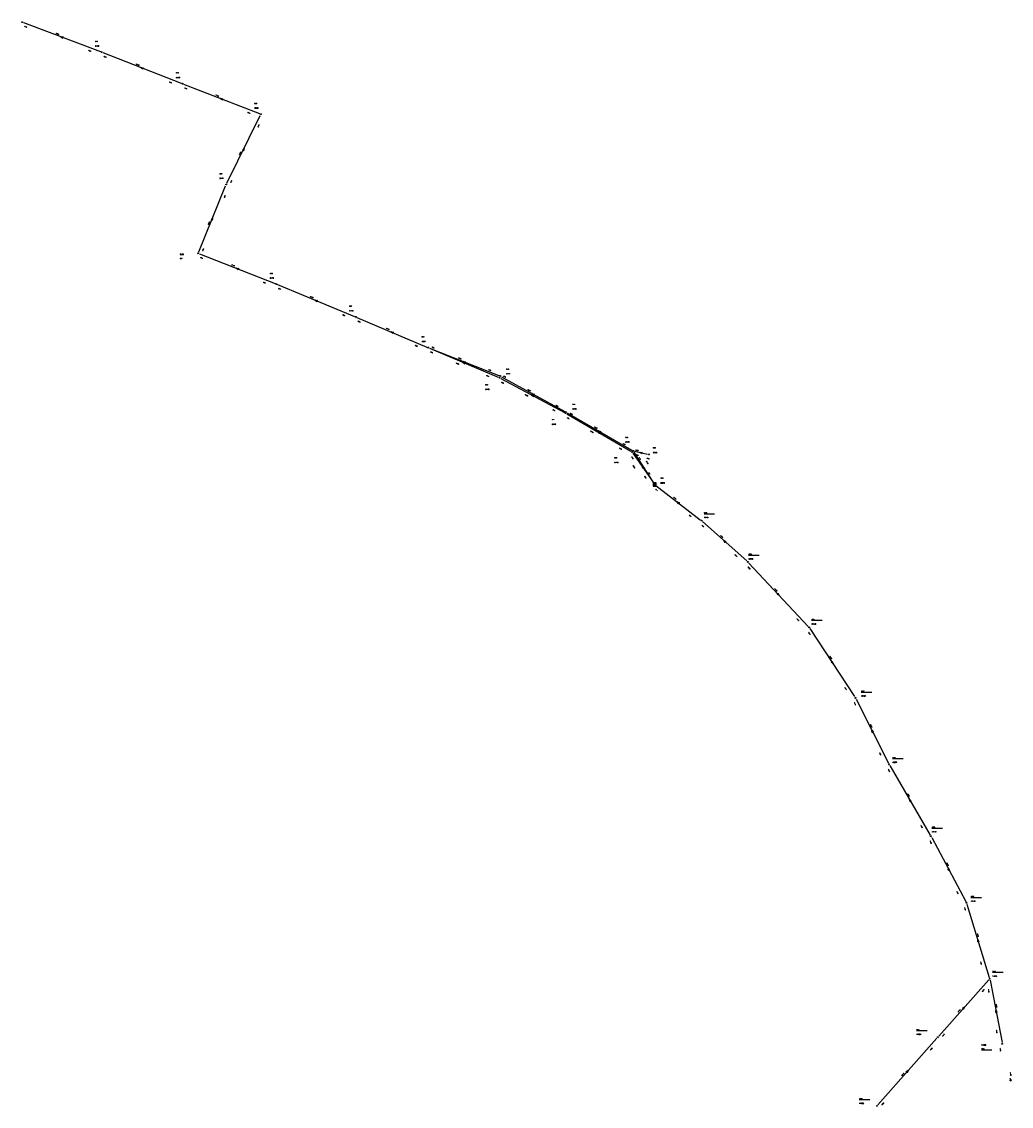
# Model space of a CAD drawing. Header units: metres. Extents: x 183111 to 185656, y 327391 to 329490.
# Tile 16 of 23: x 185044 to 185605, y 327391 to 328006. Entities that reach past the tile are written whole.
import ezdxf

# ---------------------------------------------------------------- set-up
doc = ezdxf.new("R2010")
doc.units = ezdxf.units.M
doc.header["$LTSCALE"] = 0.2
for name, color, linetype in [('B_RIO_L_PUTDEKSEL', 252, 'Continuous'), ('I90_PUTNUMMER', 252, 'Continuous'), ('I90_STRENG', 252, 'Continuous'), ('I90_TEKST', 252, 'Continuous')]:
    doc.layers.add(name, color=color, linetype=linetype)
doc.styles.get("Standard").update_dxf_attribs({"font": 'romans.shx'})

msp = doc.modelspace()

# ---------------------------------------------------------------- linework, layer by layer
at = {"layer": 'B_RIO_L_PUTDEKSEL', "lineweight": -3}
for centre in [(185044.2, 328006.1), (185089.3, 327989.1), (185135.1, 327971.2), (185179.6, 327953.9), (185159.9, 327914), (185144.1, 327875), (185188.4, 327857.5), (185233.4, 327838.9), (185274.5, 327821.5), (185315, 327804.4), (185315.3, 327805.4), (185352.6, 327784.8), (185352.4, 327784.3), (185390.1, 327762.3), (185390.7, 327762.9), (185399.7, 327760.9), (185429.4, 327723.4), (185455.7, 327699.9), (185490.5, 327662.8), (185516.8, 327622.8), (185535.8, 327585.1), (185559.6, 327544.3), (185579.8, 327506.6), (185592.9, 327463.5), (185592.9, 327463.5), (185563.5, 327430.4), (185600, 327426.6), (185529, 327391.4)]:
    msp.add_circle(centre, 0.25, dxfattribs=at)
at = {"layer": 'I90_STRENG', "lineweight": -3, "ltscale": 0.7}
for points in [[(185045, 328005.8), (185088.59, 327989.36)], [(185067.41, 327997.37), (185066.19, 327997.83)], [(185066.19, 327997.83), (185067.29, 327997.07)], [(185066.19, 327997.83), (185067.52, 327997.67)], [(185067.29, 327997.07), (185066.49, 327997.71)], [(185066.49, 327997.71), (185067.52, 327997.67)], [(185066.8, 327997.6), (185067.52, 327997.67)], [(185067.29, 327997.07), (185066.8, 327997.6)], [(185067.52, 327997.67), (185067.1, 327997.48)], [(185067.1, 327997.48), (185067.29, 327997.07)], [(185067.29, 327997.07), (185067.52, 327997.67)], [(185090, 327988.8), (185134.3, 327971.47)], [(185112.8, 327979.86), (185111.59, 327980.34)], [(185111.59, 327980.34), (185112.69, 327979.56)], [(185111.59, 327980.34), (185112.92, 327980.16)], [(185112.69, 327979.56), (185111.9, 327980.22)], [(185111.9, 327980.22), (185112.92, 327980.16)], [(185112.2, 327980.1), (185112.92, 327980.16)], [(185112.69, 327979.56), (185112.2, 327980.1)], [(185112.92, 327980.16), (185112.5, 327979.98)], [(185112.5, 327979.98), (185112.69, 327979.56)], [(185112.69, 327979.56), (185112.92, 327980.16)], [(185135.8, 327970.9), (185178.81, 327954.2)], [(185157.9, 327962.36), (185156.69, 327962.84)], [(185156.69, 327962.84), (185157.79, 327962.06)], [(185156.69, 327962.84), (185158.02, 327962.67)], [(185157.79, 327962.06), (185157, 327962.72)], [(185157, 327962.72), (185158.02, 327962.67)], [(185157.3, 327962.6), (185158.02, 327962.67)], [(185157.79, 327962.06), (185157.3, 327962.6)], [(185158.02, 327962.67), (185157.6, 327962.48)], [(185157.6, 327962.48), (185157.79, 327962.06)], [(185157.79, 327962.06), (185158.02, 327962.67)], [(185160.3, 327914.7), (185179.28, 327953.17)], [(185170.09, 327934.48), (185169.22, 327933.46)], [(185169.22, 327933.46), (185169.94, 327934.19)], [(185169.22, 327933.46), (185169.8, 327933.9)], [(185169.66, 327933.61), (185169.22, 327933.46)], [(185169.22, 327933.46), (185169.8, 327933.17)], [(185169.51, 327933.32), (185170.09, 327934.48)], [(185169.8, 327933.17), (185169.66, 327933.61)], [(185170.09, 327934.48), (185169.8, 327933.17)], [(185169.94, 327934.19), (185169.8, 327933.17)], [(185169.8, 327933.9), (185169.8, 327933.17)], [(185144.4, 327875.8), (185159.61, 327913.31)], [(185152.24, 327895.1), (185151.45, 327894.02)], [(185151.45, 327894.02), (185152.12, 327894.8)], [(185151.45, 327894.02), (185152, 327894.5)], [(185151.88, 327894.2), (185151.45, 327894.02)], [(185151.45, 327894.02), (185152.06, 327893.78)], [(185151.76, 327893.9), (185152.24, 327895.1)], [(185152.06, 327893.78), (185151.88, 327894.2)], [(185152, 327894.5), (185152.06, 327893.78)], [(185152.24, 327895.1), (185152.06, 327893.78)], [(185152.12, 327894.8), (185152.06, 327893.78)], [(185144.8, 327874.7), (185187.62, 327857.79)], [(185166.9, 327866.06), (185165.7, 327866.54)], [(185165.7, 327866.54), (185166.79, 327865.76)], [(185165.7, 327866.54), (185167.02, 327866.36)], [(185166.79, 327865.76), (185166, 327866.42)], [(185166, 327866.42), (185167.02, 327866.36)], [(185166.3, 327866.3), (185167.02, 327866.36)], [(185166.79, 327865.76), (185166.3, 327866.3)], [(185167.02, 327866.36), (185166.6, 327866.18)], [(185166.6, 327866.18), (185166.79, 327865.76)], [(185166.79, 327865.76), (185167.02, 327866.36)], [(185189.1, 327857.2), (185232.62, 327839.22)], [(185211.5, 327847.95), (185210.3, 327848.45)], [(185210.3, 327848.45), (185211.38, 327847.65)], [(185210.3, 327848.45), (185211.62, 327848.25)], [(185211.38, 327847.65), (185210.6, 327848.32)], [(185210.6, 327848.32), (185211.62, 327848.25)], [(185210.9, 327848.2), (185211.62, 327848.25)], [(185211.38, 327847.65), (185210.9, 327848.2)], [(185211.62, 327848.25), (185211.2, 327848.08)], [(185211.2, 327848.08), (185211.38, 327847.65)], [(185211.38, 327847.65), (185211.62, 327848.25)], [(185234.1, 327838.6), (185273.72, 327821.81)], [(185254.6, 327829.95), (185253.4, 327830.45)], [(185253.4, 327830.45), (185254.47, 327829.65)], [(185253.4, 327830.45), (185254.73, 327830.24)], [(185254.47, 327829.65), (185253.7, 327830.33)], [(185253.7, 327830.33), (185254.73, 327830.24)], [(185254, 327830.2), (185254.73, 327830.24)], [(185254.47, 327829.65), (185254, 327830.2)], [(185254.73, 327830.24), (185254.3, 327830.07)], [(185254.3, 327830.07), (185254.47, 327829.65)], [(185254.47, 327829.65), (185254.73, 327830.24)], [(185275.2, 327821.2), (185314.23, 327804.73)], [(185275.3, 327821.2), (185314.61, 327805.69)], [(185295.4, 327812.65), (185294.2, 327813.15)], [(185294.2, 327813.15), (185295.27, 327812.35)], [(185294.2, 327813.15), (185295.52, 327812.95)], [(185295.5, 327813.16), (185294.3, 327813.64)], [(185294.3, 327813.64), (185295.39, 327812.86)], [(185294.3, 327813.64), (185295.62, 327813.46)], [(185295.27, 327812.35), (185294.5, 327813.03)], [(185294.5, 327813.03), (185295.52, 327812.95)], [(185295.39, 327812.86), (185294.6, 327813.52)], [(185294.6, 327813.52), (185295.62, 327813.46)], [(185294.8, 327812.9), (185295.52, 327812.95)], [(185295.27, 327812.35), (185294.8, 327812.9)], [(185294.9, 327813.4), (185295.62, 327813.46)], [(185295.39, 327812.86), (185294.9, 327813.4)], [(185295.52, 327812.95), (185295.1, 327812.77)], [(185295.1, 327812.77), (185295.27, 327812.35)], [(185295.62, 327813.46), (185295.2, 327813.28)], [(185295.2, 327813.28), (185295.39, 327812.86)], [(185295.27, 327812.35), (185295.52, 327812.95)], [(185295.39, 327812.86), (185295.62, 327813.46)], [(185315.7, 327804), (185351.7, 327784.67)], [(185316, 327805), (185351.89, 327785.18)], [(185334.27, 327794.09), (185333.13, 327794.71)], [(185333.13, 327794.71), (185334.12, 327793.81)], [(185333.13, 327794.71), (185334.43, 327794.38)], [(185334.47, 327794.78), (185333.33, 327795.41)], [(185333.33, 327795.41), (185334.31, 327794.5)], [(185333.33, 327795.41), (185334.63, 327795.07)], [(185334.12, 327793.81), (185333.41, 327794.55)], [(185333.41, 327794.55), (185334.43, 327794.38)], [(185334.31, 327794.5), (185333.61, 327795.26)], [(185333.61, 327795.26), (185334.63, 327795.07)], [(185334.12, 327793.81), (185333.7, 327794.4)], [(185333.7, 327794.4), (185334.43, 327794.38)], [(185334.31, 327794.5), (185333.9, 327795.1)], [(185333.9, 327795.1), (185334.63, 327795.07)], [(185334.43, 327794.38), (185333.99, 327794.25)], [(185333.99, 327794.25), (185334.12, 327793.81)], [(185334.12, 327793.81), (185334.43, 327794.38)], [(185334.63, 327795.07), (185334.18, 327794.94)], [(185334.18, 327794.94), (185334.31, 327794.5)], [(185334.31, 327794.5), (185334.63, 327795.07)], [(185353.1, 327783.9), (185389.41, 327762.71)], [(185353.3, 327784.4), (185390.02, 327763.29)], [(185371.86, 327772.97), (185370.74, 327773.63)], [(185370.74, 327773.63), (185371.7, 327772.69)], [(185370.74, 327773.63), (185372.02, 327773.25)], [(185371.7, 327772.69), (185371.02, 327773.46)], [(185371.02, 327773.46), (185372.02, 327773.25)], [(185372.26, 327773.58), (185371.14, 327774.22)], [(185371.14, 327774.22), (185372.1, 327773.29)], [(185371.14, 327774.22), (185372.42, 327773.86)], [(185371.7, 327772.69), (185371.3, 327773.3)], [(185371.3, 327773.3), (185372.02, 327773.25)], [(185372.1, 327773.29), (185371.42, 327774.06)], [(185371.42, 327774.06), (185372.42, 327773.86)], [(185372.02, 327773.25), (185371.58, 327773.14)], [(185371.58, 327773.14), (185371.7, 327772.69)], [(185372.1, 327773.29), (185371.7, 327773.9)], [(185371.7, 327773.9), (185372.42, 327773.86)], [(185371.7, 327772.69), (185372.02, 327773.25)], [(185372.42, 327773.86), (185371.98, 327773.74)], [(185371.98, 327773.74), (185372.1, 327773.29)], [(185372.1, 327773.29), (185372.42, 327773.86)], [(185390.5, 327761.7), (185402.4, 327744.52)], [(185391.1, 327762.2), (185402.44, 327744.45)], [(185391.5, 327762.7), (185398.94, 327761.05)], [(185394.57, 327762.04), (185395.9, 327762.08)], [(185395.83, 327761.76), (185394.57, 327762.04)], [(185394.57, 327762.04), (185395.76, 327761.44)], [(185394.88, 327761.97), (185395.9, 327762.08)], [(185395.76, 327761.44), (185394.88, 327761.97)], [(185395.2, 327761.9), (185395.9, 327762.08)], [(185395.76, 327761.44), (185395.2, 327761.9)], [(185395.9, 327762.08), (185395.52, 327761.83)], [(185395.52, 327761.83), (185395.76, 327761.44)], [(185395.76, 327761.44), (185395.9, 327762.08)], [(185396.4, 327753.82), (185395.86, 327753.45)], [(185396.87, 327752.57), (185395.86, 327753.45)], [(185396.5, 327753.1), (185395.86, 327753.45)], [(185395.86, 327753.45), (185396.31, 327753.37)], [(185396.68, 327752.83), (185395.86, 327753.45)], [(185396.13, 327753.63), (185396.87, 327752.57)], [(185396.31, 327753.37), (185396.4, 327753.82)], [(185396.87, 327752.57), (185396.4, 327753.82)], [(185396.4, 327753.82), (185396.5, 327753.1)], [(185396.4, 327753.82), (185396.68, 327752.83)], [(185397.15, 327752.85), (185396.45, 327753.95)], [(185396.45, 327753.95), (185396.88, 327752.68)], [(185396.45, 327753.95), (185397.42, 327753.03)], [(185396.88, 327752.68), (185396.62, 327753.67)], [(185396.62, 327753.67), (185397.42, 327753.03)], [(185396.88, 327752.68), (185396.8, 327753.4)], [(185396.8, 327753.4), (185397.42, 327753.03)], [(185396.98, 327753.13), (185396.88, 327752.68)], [(185396.88, 327752.68), (185397.42, 327753.03)], [(185397.42, 327753.03), (185396.98, 327753.13)], [(185403.8, 327744.7), (185402, 327744.7)], [(185402, 327744.7), (185402, 327742.9)], [(185403.8, 327744.7), (185402, 327744.7)], [(185402, 327744.7), (185402, 327742.9)], [(185402, 327742.9), (185403.8, 327742.9)], [(185402, 327742.9), (185403.8, 327742.9)], [(185403.5, 327744.4), (185402.3, 327744.4)], [(185402.3, 327744.4), (185402.3, 327743.2)], [(185402.3, 327744.4), (185403.5, 327743.2)], [(185403.5, 327744.4), (185402.3, 327744.4)], [(185402.3, 327744.4), (185402.3, 327743.2)], [(185402.3, 327744.4), (185403.5, 327743.2)], [(185402.3, 327744.16), (185403.26, 327743.2)], [(185402.3, 327744.16), (185403.26, 327743.2)], [(185402.3, 327743.92), (185403.02, 327743.2)], [(185402.3, 327743.92), (185403.02, 327743.2)], [(185402.3, 327743.68), (185402.78, 327743.2)], [(185402.3, 327743.68), (185402.78, 327743.2)], [(185402.3, 327743.44), (185402.54, 327743.2)], [(185402.3, 327743.44), (185402.54, 327743.2)], [(185402.3, 327743.2), (185403.5, 327743.2)], [(185402.3, 327743.2), (185403.5, 327743.2)], [(185402.54, 327744.4), (185403.5, 327743.44)], [(185402.54, 327744.4), (185403.5, 327743.44)], [(185402.78, 327744.4), (185403.5, 327743.68)], [(185402.78, 327744.4), (185403.5, 327743.68)], [(185403.02, 327744.4), (185403.5, 327743.92)], [(185403.02, 327744.4), (185403.5, 327743.92)], [(185403.26, 327744.4), (185403.5, 327744.16)], [(185403.26, 327744.4), (185403.5, 327744.16)], [(185403.5, 327743.2), (185403.5, 327744.4)], [(185403.5, 327743.2), (185403.5, 327744.4)], [(185403.5, 327743.3), (185428.73, 327723.87)], [(185403.8, 327742.9), (185403.8, 327744.7)], [(185403.8, 327742.9), (185403.8, 327744.7)], [(185416.71, 327733.2), (185415.68, 327734)], [(185415.68, 327734), (185416.52, 327732.95)], [(185415.68, 327734), (185416.91, 327733.46)], [(185416.52, 327732.95), (185415.94, 327733.8)], [(185415.94, 327733.8), (185416.91, 327733.46)], [(185416.52, 327732.95), (185416.2, 327733.6)], [(185416.2, 327733.6), (185416.91, 327733.46)], [(185416.91, 327733.46), (185416.46, 327733.4)], [(185416.46, 327733.4), (185416.52, 327732.95)], [(185416.52, 327732.95), (185416.91, 327733.46)], [(185430.89, 327727.29), (185436.89, 327727.29)], [(185430, 327722.9), (185455.1, 327700.46)], [(185443.08, 327711.27), (185442.11, 327712.13)], [(185442.11, 327712.13), (185442.87, 327711.02)], [(185442.11, 327712.13), (185443.3, 327711.51)], [(185442.87, 327711.02), (185442.36, 327711.92)], [(185442.36, 327711.92), (185443.3, 327711.51)], [(185442.87, 327711.02), (185442.6, 327711.7)], [(185442.6, 327711.7), (185443.3, 327711.51)], [(185443.3, 327711.51), (185442.84, 327711.48)], [(185442.84, 327711.48), (185442.87, 327711.02)], [(185442.87, 327711.02), (185443.3, 327711.51)], [(185456.14, 327703.79), (185462.14, 327703.79)], [(185456.3, 327699.3), (185490, 327663.37)], [(185472.89, 327682.1), (185472.42, 327681.65)], [(185473.54, 327680.92), (185472.42, 327681.65)], [(185473.1, 327681.4), (185472.42, 327681.65)], [(185472.42, 327681.65), (185472.88, 327681.64)], [(185473.32, 327681.16), (185472.42, 327681.65)], [(185472.65, 327681.87), (185473.54, 327680.92)], [(185472.88, 327681.64), (185472.89, 327682.1)], [(185473.54, 327680.92), (185472.89, 327682.1)], [(185472.89, 327682.1), (185473.1, 327681.4)], [(185472.89, 327682.1), (185473.32, 327681.16)], [(185490.9, 327662.2), (185516.32, 327623.54)], [(185491.86, 327666.82), (185497.86, 327666.82)], [(185503.61, 327643.52), (185503.07, 327643.16)], [(185503.34, 327643.34), (185504.06, 327642.26)], [(185503.52, 327643.07), (185503.61, 327643.52)], [(185504.06, 327642.26), (185503.61, 327643.52)], [(185503.61, 327643.52), (185503.7, 327642.8)], [(185503.61, 327643.52), (185503.88, 327642.53)], [(185504.06, 327642.26), (185503.07, 327643.16)], [(185503.7, 327642.8), (185503.07, 327643.16)], [(185503.07, 327643.16), (185503.52, 327643.07)], [(185503.88, 327642.53), (185503.07, 327643.16)], [(185520.03, 327626.07), (185526.03, 327626.07)], [(185517.2, 327622.1), (185535.48, 327585.82)], [(185526.59, 327603.32), (185526.01, 327604.48)], [(185526.01, 327604.48), (185526.3, 327603.17)], [(185526.01, 327604.48), (185526.88, 327603.47)], [(185526.3, 327603.17), (185526.15, 327604.19)], [(185526.15, 327604.19), (185526.88, 327603.47)], [(185526.3, 327603.17), (185526.3, 327603.9)], [(185526.3, 327603.9), (185526.88, 327603.47)], [(185526.45, 327603.61), (185526.3, 327603.17)], [(185526.3, 327603.17), (185526.88, 327603.47)], [(185526.88, 327603.47), (185526.45, 327603.61)], [(185537.77, 327588.37), (185543.77, 327588.37)], [(185536.2, 327584.4), (185559.19, 327544.99)], [(185548.03, 327564.14), (185547.37, 327565.26)], [(185547.37, 327565.26), (185548.31, 327564.3)], [(185547.37, 327565.26), (185547.75, 327563.97)], [(185547.75, 327563.97), (185547.54, 327564.98)], [(185547.54, 327564.98), (185548.31, 327564.3)], [(185547.75, 327563.97), (185547.7, 327564.7)], [(185547.7, 327564.7), (185548.31, 327564.3)], [(185547.86, 327564.42), (185547.75, 327563.97)], [(185547.75, 327563.97), (185548.31, 327564.3)], [(185548.31, 327564.3), (185547.86, 327564.42)], [(185560.14, 327549), (185566.14, 327549)], [(185560, 327543.6), (185579.45, 327507.29)], [(185569.68, 327526.13), (185569.11, 327525.82)], [(185570.01, 327524.83), (185569.11, 327525.82)], [(185569.7, 327525.4), (185569.11, 327525.82)], [(185569.11, 327525.82), (185569.55, 327525.69)], [(185569.85, 327525.11), (185569.11, 327525.82)], [(185569.39, 327525.97), (185570.01, 327524.83)], [(185569.55, 327525.69), (185569.68, 327526.13)], [(185570.01, 327524.83), (185569.68, 327526.13)], [(185569.68, 327526.13), (185569.7, 327525.4)], [(185569.68, 327526.13), (185569.85, 327525.11)], [(185582.22, 327509.68), (185588.22, 327509.68)], [(185580, 327505.8), (185592.64, 327464.24)], [(185586.49, 327484.48), (185586.11, 327485.72)], [(185586.11, 327485.72), (185586.18, 327484.38)], [(185586.11, 327485.72), (185586.8, 327484.57)], [(185586.18, 327484.38), (185586.2, 327485.41)], [(185586.18, 327484.38), (185586.3, 327485.1)], [(185586.39, 327484.79), (185586.18, 327484.38)], [(185586.18, 327484.38), (185586.8, 327484.57)], [(185586.2, 327485.41), (185586.8, 327484.57)], [(185586.3, 327485.1), (185586.8, 327484.57)], [(185586.8, 327484.57), (185586.39, 327484.79)], [(185594.46, 327467.15), (185600.46, 327467.15)], [(185564, 327431), (185592.34, 327462.9)], [(185593.1, 327462.7), (185599.89, 327427.37)], [(185578.63, 327447.39), (185577.52, 327446.63)], [(185577.52, 327446.63), (185578.42, 327447.14)], [(185577.52, 327446.63), (185578.2, 327446.9)], [(185577.98, 327446.66), (185577.52, 327446.63)], [(185577.52, 327446.63), (185578.01, 327446.2)], [(185577.77, 327446.41), (185578.63, 327447.39)], [(185578.01, 327446.2), (185577.98, 327446.66)], [(185578.63, 327447.39), (185578.01, 327446.2)], [(185578.42, 327447.14), (185578.01, 327446.2)], [(185578.2, 327446.9), (185578.01, 327446.2)], [(185596.38, 327445.74), (185596.3, 327444.4)], [(185596.3, 327444.4), (185596.44, 327445.42)], [(185596.3, 327444.4), (185596.5, 327445.1)], [(185596.56, 327444.78), (185596.3, 327444.4)], [(185596.3, 327444.4), (185596.94, 327444.52)], [(185596.62, 327444.46), (185596.38, 327445.74)], [(185596.38, 327445.74), (185596.94, 327444.52)], [(185596.44, 327445.42), (185596.94, 327444.52)], [(185596.5, 327445.1), (185596.94, 327444.52)], [(185596.94, 327444.52), (185596.56, 327444.78)], [(185551.4, 327434.14), (185557.4, 327434.14)], [(185529.5, 327392), (185562.94, 327429.8)], [(185588.2, 327423.2), (185594.2, 327423.2)], [(185546.73, 327411.39), (185545.62, 327410.63)], [(185545.62, 327410.63), (185546.52, 327411.14)], [(185545.62, 327410.63), (185546.3, 327410.9)], [(185546.08, 327410.66), (185545.62, 327410.63)], [(185545.62, 327410.63), (185546.11, 327410.2)], [(185545.87, 327410.41), (185546.73, 327411.39)], [(185546.11, 327410.2), (185546.08, 327410.66)], [(185546.73, 327411.39), (185546.11, 327410.2)], [(185546.52, 327411.14), (185546.11, 327410.2)], [(185546.3, 327410.9), (185546.11, 327410.2)], [(185604.55, 327406.93), (185604.53, 327405.59)], [(185604.53, 327405.59), (185604.63, 327406.62)], [(185604.53, 327405.59), (185604.7, 327406.3)], [(185604.77, 327405.98), (185604.53, 327405.59)], [(185604.53, 327405.59), (185605.16, 327405.74)], [(185604.85, 327405.67), (185604.55, 327406.93)], [(185604.55, 327406.93), (185605.16, 327405.74)], [(185604.63, 327406.62), (185605.16, 327405.74)], [(185604.7, 327406.3), (185605.16, 327405.74)], [(185605.16, 327405.74), (185604.77, 327405.98)], [(185518.93, 327394.97), (185524.93, 327394.97)]]:
    msp.add_lwpolyline(points, dxfattribs=at)

# ---------------------------------------------------------------- texts
at = {"layer": 'I90_PUTNUMMER', "lineweight": -3}
for s, p in [('51469', (185085.7, 327992.3)), ('51470', (185131.5, 327974.4)), ('50635', (185176, 327957.1)), ('51471', (185156.3, 327917.2)), ('50636', (185133.7, 327874.1)), ('51472', (185184.8, 327860.7)), ('51473', (185229.8, 327842.1)), ('50637', (185270.9, 327824.7)), ('51474', (185318.8, 327806.39)), ('51475', (185306.97, 327797.52)), ('51476', (185356.35, 327786.42)), ('51477', (185344.7, 327777.73)), ('51478', (185386.39, 327767.7)), ('51480', (185402.06, 327761.7)), ('51479', (185380.1, 327756.08)), ('100079', (185406.02, 327744.42)), ('101124', (185430.89, 327724.89)), ('100078', (185456.14, 327701.39)), ('101123', (185491.86, 327664.42)), ('101122', (185520.03, 327623.67)), ('100077', (185537.77, 327585.97)), ('101121', (185560.14, 327546.6)), ('101120', (185582.22, 327507.28)), ('110076', (185594.46, 327464.75)), ('111054', (185551.4, 327431.73)), ('111050', (185588.2, 327425.7)), ('111055', (185518.93, 327392.57))]:
    msp.add_text(s, height=0.5, dxfattribs=at).set_placement(p)
at = {"layer": 'I90_TEKST', "lineweight": -3}
for s, rotation, oblique, p in [('77.02', 339.32122, 359.95984, (185045.5, 328003.5)), ('48 400', 339.32122, 359.95984, (185063.3, 327999.6)), ('78.60', 339.32122, 359.95984, (185081.8, 327989.9)), ('78.60', 338.65686, 359.99179, (185090.5, 327986.5)), ('49 400', 338.65686, 359.99179, (185108.8, 327982.1)), ('80.19', 338.65686, 359.99179, (185127.6, 327972)), ('80.19', 338.79421, 359.98994, (185136.3, 327968.6)), ('47 400', 338.79421, 359.98994, (185153.9, 327964.6)), ('81.09', 338.79421, 359.98994, (185172.1, 327954.7)), ('81.09', 63.73839, 0.0076, (185178.1, 327946.5)), ('44 400', 63.73839, 0.0076, (185167.5, 327930.7)), ('81.24', 63.73839, 0.0076, (185162.6, 327915)), ('81.24', 67.93519, -0.00133, (185159, 327906.5)), ('42 400', 67.93519, -0.00133, (185149.9, 327891.1)), ('81.38', 67.93519, -0.00133, (185146.7, 327876.2)), ('81.38', 338.46204, 359.99331, (185145.3, 327872.4)), ('47 400', 338.46204, 359.99331, (185162.9, 327868.3)), ('82.61', 338.46204, 359.99331, (185180.9, 327858.4)), ('82.61', 337.52253, 359.96263, (185189.6, 327854.9)), ('48 400', 337.52253, 359.96263, (185207.5, 327850.3)), ('83.95', 337.52253, 359.96263, (185225.9, 327839.9)), ('83.95', 337.0526, 360.00812, (185234.6, 327836.3)), ('44 400', 337.0526, 360.00812, (185250.6, 327832.3)), ('85.26', 337.0526, 360.00812, (185267, 327822.6)), ('85.26', 338.46204, 359.99331, (185276.61, 327821.57)), ('85.26', 337.13344, 359.99061, (185275.7, 327818.9)), ('43 250', 338.46204, 359.99331, (185291.5, 327815.5)), ('43 250', 337.13344, 359.99061, (185290.23, 327812.56)), ('87.35', 337.13344, 359.99061, (185307.5, 327805.5)), ('87.35', 338.46204, 359.99331, (185308.71, 327808.77)), ('87.35', 331.0892, 359.98111, (185317.11, 327805.17)), ('87.35', 331.77866, 360.01971, (185315.9, 327801.7)), ('42 250', 331.0892, 359.98111, (185330.8, 327797.6)), ('42 250', 331.77866, 360.01971, (185329.3, 327794.75)), ('89.71', 331.77866, 360.01971, (185345.1, 327786.1)), ('89.71', 331.0892, 359.98111, (185346.83, 327788.56)), ('89.71', 329.73468, 359.98794, (185353.2, 327781.6)), ('89.71', 330.09441, 359.95414, (185355.03, 327784.06)), ('43 250', 329.73468, 359.98794, (185366.42, 327774.02)), ('43 250', 330.09441, 359.95414, (185368.6, 327776.4)), ('91.50', 330.09441, 359.95414, (185384.91, 327766.93)), ('91.50', 329.73468, 359.98794, (185382.8, 327764.3)), ('9 250', 347.49128, 360.02009, (185392.2, 327763.2)), ('91.50', 347.49128, 360.02009, (185392.3, 327760.5)), ('91.50', 304.73418, 360.01672, (185389.7, 327759.5)), ('22 250', 302.59429, 360.00475, (185390.51, 327754.58)), ('91.50', 302.59429, 360.00475, (185393.96, 327759.02)), ('22 250', 304.73418, 360.01672, (185398.03, 327756.97)), ('91.55', 347.49128, 360.02009, (185398.44, 327758.53)), ('85.26', 304.73418, 360.01672, (185397.1, 327748.43)), ('94.11', 302.59429, 360.00475, (185399.4, 327750.57)), ('94.11', 322.39005, 359.98283, (185403.4, 327741)), ('33 800', 322.39005, 359.98283, (185413.5, 327736.5)), ('98.11', 322.39005, 359.98283, (185422.4, 327726.3)), ('98.11', 318.18709, 359.97441, (185429.7, 327720.5)), ('35 800', 318.18709, 359.97441, (185440.1, 327714.8)), ('103.20', 318.18709, 359.97441, (185448.2, 327704)), ('103.20', 313.16646, 360.00603, (185455.7, 327697)), ('50 800', 313.16646, 360.00603, (185470.9, 327684.6)), ('102.15', 313.16646, 360.00603, (185483.4, 327667.6)), ('102.15', 303.31358, 359.99032, (185490, 327660)), ('47 800', 303.31358, 359.99032, (185502.1, 327646.4)), ('101.01', 303.31358, 359.99032, (185510.6, 327628.7)), ('101.01', 296.75824, 359.99596, (185516, 327620.1)), ('42 800', 296.75824, 359.99596, (185525.1, 327607.7)), ('108.91', 296.75824, 359.99596, (185530.3, 327591.7)), ('108.91', 300.26532, 359.98984, (185535.2, 327582.3)), ('47 800', 300.26532, 359.98984, (185546.3, 327568.4)), ('110.25', 300.26532, 359.98984, (185553.7, 327550.5)), ('110.25', 298.13781, 359.95644, (185558.9, 327541.6)), ('42 800', 298.13781, 359.95644, (185568.4, 327529.2)), ('109.94', 298.13781, 359.95644, (185574.1, 327513)), ('110.30', 286.91211, 359.99743, (185578.5, 327504)), ('45 800', 286.91211, 359.99743, (185585.8, 327489)), ('110.34', 286.91211, 359.99743, (185587.55, 327473.15)), ('110.34', 48.36134, -0.00879, (185588.8, 327456)), ('111.39', 280.86222, 359.99335, (185592, 327457.49)), ('37 600', 280.86222, 359.99335, (185596.4, 327449)), ('44 800', 48.36134, -0.00879, (185575.1, 327444.5)), ('111.62', 280.86222, 359.99335, (185596.5, 327434.4)), ('110.47', 48.36134, -0.00879, (185566.3, 327430.7)), ('111.62', 282.94374, 360.00859, (185598.6, 327424.1)), ('41 600', 282.94374, 360.00859, (185604.4, 327410.3))]:
    msp.add_text(s, height=0.36, rotation=rotation, dxfattribs=dict(at, oblique=oblique)).set_placement(p)
for s, p in [('80.08', (185085.7, 327995)), ('81.72', (185131.5, 327977.1)), ('83.39', (185176, 327959.8)), ('82.87', (185156.3, 327919.9)), ('82.86', (185133.7, 327871.9)), ('84.06', (185184.8, 327863.4)), ('85.27', (185229.8, 327844.8)), ('86.64', (185270.9, 327827.4)), ('88.40', (185318.8, 327809.09)), ('88.40', (185306.97, 327800.22)), ('91.11', (185356.35, 327789.12)), ('91.11', (185344.7, 327780.43)), ('92.39', (185386.39, 327770.4)), ('92.39', (185402.06, 327764.4)), ('92.39', (185380.1, 327758.78)), ('96.53', (185406.41, 327747.33)), ('100.28', (185430.89, 327727.59)), ('105.83', (185456.14, 327704.09)), ('106.94', (185491.86, 327667.12)), ('108.72', (185520.03, 327626.37)), ('110.86', (185537.77, 327588.67)), ('113.06', (185560.14, 327549.3)), ('112.95', (185582.22, 327509.98)), ('113.27', (185594.46, 327467.45)), ('113.41', (185551.4, 327434.43)), ('113.55', (185588.2, 327423.5)), ('113.56', (185518.93, 327395.27))]:
    msp.add_text(s, height=0.36, dxfattribs=at).set_placement(p)
for s, p in [('110.47', (185559.4, 327422.9)), ('52 800', (185543.2, 327408.4)), ('110.48', (185531.8, 327391.7))]:
    msp.add_text(s, height=0.36, rotation=48.49464, dxfattribs=at).set_placement(p)

doc.saveas('drawing.dxf')
